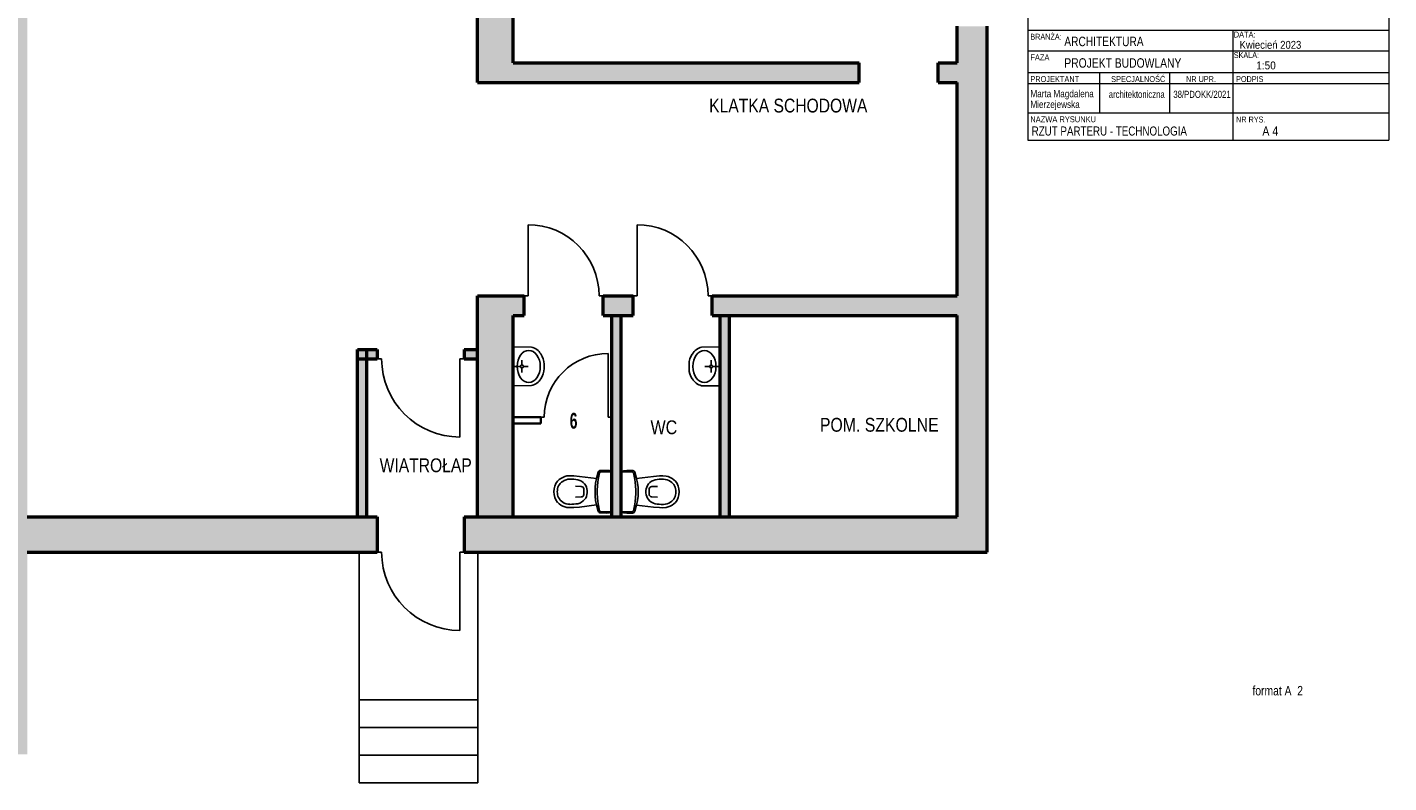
# Model space of a CAD drawing. Header units: centimetres. Extents: x -1240 to 1518, y -1846 to 998.
# Tile 2 of 8: x -221 to 1502, y -1846 to -889. Entities that reach past the tile are written whole.
import ezdxf

# ---------------------------------------------------------------- set-up
doc = ezdxf.new("R2010")
doc.units = ezdxf.units.CM
doc.layers.add('Standard', color=7, linetype='Continuous', lineweight=25)
doc.styles.add('ARIAL', font='ARIAL.TTF')

# ---------------------------------------------------------------- blocks, each defined once
blk = doc.blocks.new('OBIEKTY_ZLOZONE_0')
at = {"layer": 'Standard', "color": 7, "linetype": 'ByBlock', "lineweight": 25}
for p, q in [((227.5, -1554.3), (222, -1554.3)), ((326.5, -1653.3), (326.5, -1554.3)), ((332, -1554.3), (326.5, -1554.3))]:
    blk.add_line(p, q, dxfattribs=at)
blk.add_arc((326.5, -1554.3), 99, 180, 270, dxfattribs=at)
blk = doc.blocks.new('OBIEKTY_ZLOZONE_1')
at = {"layer": 'Standard', "color": 7, "linetype": 'ByBlock', "lineweight": 25}
for p, q in [((227.5, -1309.3), (222, -1309.3)), ((326.5, -1408.3), (326.5, -1309.3)), ((332, -1309.3), (326.5, -1309.3))]:
    blk.add_line(p, q, dxfattribs=at)
blk.add_arc((326.5, -1309.3), 99, 180, 270, dxfattribs=at)
blk = doc.blocks.new('OBIEKTY_ZLOZONE_7')
at = {"layer": 'Standard', "color": 7, "linetype": 'ByBlock', "lineweight": 25}
for p, q in [((412.8, -1139.3), (412.8, -1229.3)), ((407.8, -1229.3), (412.8, -1229.3)), ((502.8, -1229.3), (507.8, -1229.3))]:
    blk.add_line(p, q, dxfattribs=at)
blk.add_arc((412.8, -1229.3), 90, 0, 90, dxfattribs=at)
blk = doc.blocks.new('OBIEKTY_ZLOZONE_8')
at = {"layer": 'Standard', "color": 7, "linetype": 'ByBlock', "lineweight": 25}
for p, q in [((550.8, -1139.3), (550.8, -1229.3)), ((545.8, -1229.3), (550.8, -1229.3)), ((640.8, -1229.3), (645.8, -1229.3))]:
    blk.add_line(p, q, dxfattribs=at)
blk.add_arc((550.8, -1229.3), 90, 0, 90, dxfattribs=at)
blk = doc.blocks.new('OBIEKTY_ZLOZONE_9')
at = {"layer": 'Standard', "color": 7, "linetype": 'ByBlock', "lineweight": 25}
for p, q in [((393.9, -1294), (393.9, -1343.5)), ((393.9, -1294), (417.2, -1294.4)), ((403.4, -1318.8), (393.9, -1318.8)), ((405.2, -1316.9), (405.2, -1310.9)), ((405.2, -1320.6), (405.2, -1326.6)), ((407, -1318.8), (413, -1318.8)), ((433.2, -1316), (433.2, -1321.5)), ((393.9, -1343.5), (417.2, -1343.2))]:
    blk.add_line(p, q, dxfattribs=at)
blk.add_circle((405.2, -1318.8), 1.82, dxfattribs=at)
for centre, major_axis, ratio, start_param, end_param in [((412.8, -1310), (-17.9, 0), 0.9, 3.590857, 4.46536), ((403.2, -1316.8), (-30, 0), 0.9, 3.170004, 3.677074), ((403.2, -1320.8), (-30, 0), 0.9, 2.606111, 3.113181), ((413.7, -1318.8), (0, 20.3), 0.723317, 9.424778, 9.424778), ((412.8, -1327.5), (-17.9, 0), 0.9, 1.817831, 2.692327)]:
    blk.add_ellipse(centre, major_axis=major_axis, ratio=ratio, start_param=start_param, end_param=end_param, dxfattribs=at)
blk = doc.blocks.new('OBIEKTY_ZLOZONE_10')
at = {"layer": 'Standard', "color": 7, "linetype": 'ByBlock', "lineweight": 25}
for p, q in [((656, -1294.1), (632.6, -1294.5)), ((656, -1294.1), (656, -1343.6)), ((616.7, -1316.1), (616.7, -1321.6)), ((642.8, -1318.9), (636.8, -1318.9)), ((644.6, -1317.1), (644.6, -1311.1)), ((644.6, -1320.7), (644.6, -1326.7)), ((646.4, -1318.9), (656, -1318.9)), ((656, -1343.6), (632.6, -1343.3))]:
    blk.add_line(p, q, dxfattribs=at)
blk.add_circle((644.6, -1318.9), 1.82, dxfattribs=at)
for centre, major_axis, ratio, start_param, end_param in [((646.6, -1316.9), (30, 0), 0.9, 2.606112, 3.113182), ((637, -1310.1), (17.9, 0), 0.9, 1.817825, 2.692328), ((636.1, -1318.9), (0, -20.3), 0.723317, 6.283185, 12.56637), ((646.6, -1320.9), (30, 0), 0.9, 3.170005, 3.677075), ((637, -1327.6), (17.9, 0), 0.9, 3.590858, 4.465354)]:
    blk.add_ellipse(centre, major_axis=major_axis, ratio=ratio, start_param=start_param, end_param=end_param, dxfattribs=at)
blk = doc.blocks.new('OBIEKTY_ZLOZONE_11')
at = {"layer": 'Standard', "color": 7, "linetype": 'ByBlock', "lineweight": 25}
for p, q in [((462.1, -1457.6), (459.5, -1458.3)), ((466.3, -1457.4), (462.1, -1457.6)), ((470.7, -1457.5), (466.3, -1457.4)), ((478.2, -1458.2), (470.7, -1457.5)), ((499.7, -1460.9), (478.2, -1458.2)), ((499.7, -1460.9), (498.4, -1466.6)), ((501.8, -1452.8), (499.7, -1460.9)), ((502.1, -1459.9), (501.3, -1465.1)), ((503.5, -1453.5), (502.1, -1459.9)), ((511.9, -1450.6), (504.4, -1450.7)), ((518.9, -1452.2), (505.1, -1452.2)), ((515.5, -1450.9), (511.9, -1450.6)), ((518.9, -1452.2), (515.5, -1450.9)), ((518.9, -1502.9), (518.9, -1452.2)), ((480.2, -1471), (472.9, -1470.7)), ((483.5, -1481.3), (483.5, -1473.9)), ((487.7, -1476.1), (487.7, -1479)), ((498.4, -1466.6), (497.7, -1472.1)), ((497.7, -1472.1), (497.7, -1477.6)), ((497.7, -1483), (497.7, -1477.6)), ((500.8, -1470.4), (500.3, -1475.1)), ((500.3, -1475.1), (500.3, -1477.6)), ((500.3, -1480), (500.3, -1477.6)), ((500.8, -1484.7), (500.3, -1480)), ((501.3, -1465.1), (500.8, -1470.4)), ((462.1, -1497.6), (459.5, -1496.8)), ((466.3, -1497.7), (462.1, -1497.6)), ((470.7, -1497.6), (466.3, -1497.7)), ((478.2, -1497), (470.7, -1497.6)), ((480.2, -1484.1), (472.9, -1484.5)), ((499.7, -1494.3), (478.2, -1497)), ((498.4, -1488.5), (497.7, -1483)), ((499.7, -1494.3), (498.4, -1488.5)), ((501.8, -1502.3), (499.7, -1494.2)), ((501.3, -1490.1), (500.8, -1484.7)), ((502.1, -1495.2), (501.3, -1490.1)), ((503.5, -1501.7), (502.1, -1495.2)), ((511.9, -1504.6), (504.4, -1504.4)), ((518.9, -1502.9), (505.1, -1502.9)), ((515.5, -1504.3), (511.9, -1504.6)), ((518.9, -1502.9), (515.5, -1504.3))]:
    blk.add_line(p, q, dxfattribs=at)
for centre, radius, start, end in [((466.9, -1477.4), 21.3, 141.6342, 180.5394), ((464.3, -1476.7), 14.4, 121.836, 183.6459), ((466.9, -1480.2), 23.1, 108.7181, 136.0438), ((465.7, -1477.2), 15.6, 90.1603, 125.2494), ((466.8, -1510.7), 49.1, 79.2495, 91.3406), ((472.1, -1478.3), 16.4, 40.846, 76.2327), ((504.5, -1453.5), 2.83, 90.9781, 165.7243), ((505.1, -1453.8), 1.62, 90.0001, 167.2497), ((466.9, -1477.8), 21.3, 179.4606, 218.3661), ((464.3, -1478.5), 14.4, 176.3538, 238.164), ((480.3, -1474.3), 3.29, 7.5818, 90.696), ((480.3, -1480.8), 3.29, 269.3049, 352.4183), ((472.1, -1477.2), 15.7, 3.8862, 37.7047), ((472.1, -1477.9), 15.7, 322.2954, 356.1138), ((466.9, -1474.9), 23.1, 223.9563, 251.2819), ((465.7, -1477.9), 15.6, 234.7506, 269.8401), ((472.1, -1476.8), 16.4, 283.7675, 319.1541), ((504.5, -1501.6), 2.83, 194.2756, 269.0219), ((505.1, -1501.3), 1.62, 192.7505, 270)]:
    blk.add_arc(centre, radius, start, end, dxfattribs=at)
blk.add_ellipse((466.8, -1444.5), major_axis=(34.7, -34.7), ratio=1, start_param=5.474391, end_param=5.68542, dxfattribs=at)
blk = doc.blocks.new('OBIEKTY_ZLOZONE_12')
at = {"layer": 'Standard', "color": 7, "linetype": 'ByBlock', "lineweight": 25}
for p, q in [((531, -1452.3), (534.3, -1451)), ((531, -1503), (531, -1452.3)), ((531, -1452.3), (544.7, -1452.3)), ((534.3, -1451), (537.9, -1450.7)), ((537.9, -1450.7), (545.4, -1450.8)), ((546.3, -1453.6), (547.8, -1460)), ((547.8, -1460), (548.5, -1465.2)), ((548.1, -1452.9), (550.1, -1461)), ((550.1, -1461), (571.7, -1458.3)), ((550.1, -1461), (551.4, -1466.7)), ((571.7, -1458.3), (579.1, -1457.6)), ((579.1, -1457.6), (583.5, -1457.6)), ((583.5, -1457.6), (587.8, -1457.7)), ((587.8, -1457.7), (590.4, -1458.4)), ((548.5, -1465.2), (549, -1470.5)), ((549, -1470.5), (549.5, -1475.2)), ((549, -1484.8), (549.5, -1480.1)), ((549.5, -1475.2), (549.5, -1477.7)), ((549.5, -1480.1), (549.5, -1477.7)), ((551.4, -1466.7), (552.2, -1472.2)), ((552.2, -1472.2), (552.2, -1477.7)), ((552.2, -1483.1), (552.2, -1477.7)), ((562.1, -1476.3), (562.1, -1479.1)), ((566.3, -1481.4), (566.3, -1474)), ((569.6, -1471.1), (576.9, -1470.8)), ((546.3, -1501.8), (547.8, -1495.4)), ((547.8, -1495.4), (548.5, -1490.2)), ((548.1, -1502.4), (550.1, -1494.3)), ((548.5, -1490.2), (549, -1484.8)), ((550.1, -1494.4), (551.4, -1488.6)), ((550.1, -1494.4), (571.7, -1497.1)), ((551.4, -1488.6), (552.2, -1483.1)), ((569.6, -1484.2), (576.9, -1484.6)), ((571.7, -1497.1), (579.1, -1497.7)), ((579.1, -1497.7), (583.5, -1497.8)), ((583.5, -1497.8), (587.8, -1497.7)), ((587.8, -1497.7), (590.4, -1496.9)), ((531, -1503), (534.3, -1504.4)), ((531, -1503), (544.7, -1503)), ((534.3, -1504.4), (537.9, -1504.7)), ((537.9, -1504.7), (545.4, -1504.6))]:
    blk.add_line(p, q, dxfattribs=at)
for centre, radius, start, end in [((544.7, -1453.9), 1.62, 12.7503, 89.9999), ((545.3, -1453.6), 2.83, 14.2757, 89.0219), ((577.8, -1478.4), 16.4, 103.7673, 139.154), ((583, -1510.8), 49.1, 88.6594, 100.7505), ((584.1, -1477.3), 15.6, 54.7506, 89.8397), ((582.9, -1480.3), 23.1, 43.9562, 71.2819), ((585.6, -1476.8), 14.4, 356.3541, 58.164), ((582.9, -1477.5), 21.3, 359.4606, 38.3658), ((577.8, -1477.3), 15.7, 142.2953, 176.1138), ((577.8, -1478), 15.7, 183.8862, 217.7046), ((569.6, -1474.4), 3.29, 89.304, 172.4182), ((569.6, -1480.9), 3.29, 187.5817, 270.6951), ((585.6, -1478.6), 14.4, 301.836, 3.6462), ((582.9, -1477.9), 21.3, 321.6339, 0.5394), ((577.8, -1476.9), 16.4, 220.8459, 256.2325), ((584.1, -1478), 15.6, 270.1599, 305.2494), ((582.9, -1475), 23.1, 288.7181, 316.0437), ((544.7, -1501.4), 1.62, 270, 347.2495), ((545.3, -1501.7), 2.83, 270.9781, 345.7244)]:
    blk.add_arc(centre, radius, start, end, dxfattribs=at)
blk.add_ellipse((583, -1444.6), major_axis=(-34.7, -34.7), ratio=1, start_param=0.597765, end_param=0.808794, dxfattribs=at)
blk = doc.blocks.new('OBIEKTY_ZLOZONE_65')
at = {"layer": 'Standard', "color": 7, "linetype": 'ByBlock', "lineweight": 25}
for p, q in [((514.4, -1302.3), (514.4, -1383.3)), ((433.4, -1383.3), (428.9, -1383.3)), ((518.9, -1383.3), (514.4, -1383.3))]:
    blk.add_line(p, q, dxfattribs=at)
blk.add_arc((514.4, -1383.3), 81, 90, 180, dxfattribs=at)

msp = doc.modelspace()

# ---------------------------------------------------------------- hatches: boundary and pattern name
at = {"layer": 'Standard', "linetype": 'ByBlock', "lineweight": 13}
h = msp.add_hatch(color=254, dxfattribs=at)
h.paths.add_polyline_path([(-120.1, 299.7), (-120.1, 259.7), (-80.1, 259.7), (-80.1, 299.7)])
h.paths.add_polyline_path([(993.9, 280.1), (955.9, 280.1), (955.9, 200.1), (993.9, 200.1)])
h.paths.add_polyline_path([(993.9, -79.9), (993.9, 0.1), (955.9, 0.1), (955.9, -79.9)])
h.paths.add_polyline_path([(558.9, -416.1), (570.9, -416.1), (570.9, -380.3), (518, -380.3), (518, -392.3), (558.9, -392.3)])
h.paths.add_polyline_path([(189.9, 555.7), (145.9, 555.7), (145.9, 517.7), (189.9, 517.7)])
h.paths.add_polyline_path([(-378.1, 492.7), (-378.1, 517.7), (-220.1, 517.7), (-220.1, 555.7), (-378.1, 555.7), (-378.1, 627.7), (-420.1, 627.7), (-420.1, 492.7)])
h.paths.add_polyline_path([(-1015.1, 919.7), (-1015.1, 881.7), (-420.1, 881.7), (-420.1, 804.7), (-378.1, 804.7), (-378.1, 998), (-420.1, 998), (-420.1, 919.7)])
h.paths.add_polyline_path([(-1110.1, 307.7), (-1135.1, 307.7), (-1135.1, 881.7), (-1115.1, 881.7), (-1115.1, 919.7), (-1160.1, 919.7), (-1160.1, 307.7), (-1240, 307.7), (-1240, 265.7), (-1110.1, 265.7)])
h.paths.add_polyline_path([(-866.1, -59.3), (-821.1, -59.3), (-821.1, 33.7), (-866.1, 33.7)])
h.paths.add_polyline_path([(-821.1, 155.7), (-866.1, 155.7), (-866.1, 138.7), (-821.1, 138.7)])
h.paths.add_polyline_path([(955.9, 480.1), (993.9, 480.1), (993.9, 555.7), (315.9, 555.7), (315.9, 517.7), (351.9, 517.7), (351.9, 317.7), (323.9, 317.7), (323.9, 259.7), (351.9, 259.7), (351.9, -497.3), (308.9, -497.3), (308.9, -509.3), (351.9, -509.3), (351.9, -524.3), (393.9, -524.3), (393.9, -392.3), (418, -392.3), (418, -380.3), (393.9, -380.3), (393.9, 517.7), (955.9, 517.7)])
h.paths.add_polyline_path([(-266.1, -134.3), (-221.1, -134.3), (-221.1, -74.3), (-266.1, -74.3), (-266.1, -90.3), (-236.7, -90.3), (-236.7, -105.3), (-266.1, -105.3)])
h.paths.add_polyline_path([(-221.1, 220.7), (-221.1, 265.7), (-266.1, 265.7), (-266.1, 220.7)])
h.paths.add_polyline_path([(208.9, -509.3), (208.9, -497.3), (-29.1, -497.3), (-29.1, -509.3)])
h.paths.add_polyline_path([(-900.1, 265.7), (-866.1, 265.7), (-866.1, 210.7), (-821.1, 210.7), (-821.1, 220.7), (-378.1, 220.7), (-378.1, 332.7), (-420.1, 332.7), (-420.1, 307.7), (-900.1, 307.7)])
h.paths.add_polyline_path([(-266.1, -330.3), (-266.1, -343.3), (-821.1, -343.3), (-821.1, -274.3), (-866.1, -274.3), (-866.1, -1810.3), (-221.1, -1810.3), (-221.1, -1554.3), (222, -1554.3), (222, -1509.3), (208.9, -1509.3), (208.9, -1309.3), (222, -1309.3), (222, -1297.3), (196.9, -1297.3), (196.9, -1509.3), (-221.1, -1509.3), (-221.1, -254.3), (-266.1, -254.3), (-266.1, -315.3), (-236.7, -315.3), (-236.7, -330.3)])
h.paths.add_polyline_path([(-266.1, -355.3), (-266.1, -596.3), (-821.1, -596.3), (-821.1, -355.3)], flags=16)
h.paths.add_polyline_path([(-821.1, -890.3), (-266.1, -890.3), (-266.1, -1765.3), (-821.1, -1765.3)], flags=16)
h.paths.add_polyline_path([(-821.1, -878.3), (-821.1, -608.3), (-266.1, -608.3), (-266.1, -878.3)], flags=16)
at = {"layer": 'Standard', "linetype": 'ByBlock', "lineweight": 25}
h = msp.add_hatch(color=254, dxfattribs=at)
h.paths.add_polyline_path([(993.9, -279.9), (955.9, -279.9), (955.9, -380.3), (570.9, -380.3), (570.9, -392.3), (955.9, -392.3), (955.9, -413.9), (993.9, -413.9)])
h.paths.add_polyline_path([(558.9, -642.3), (393.9, -642.3), (393.9, -624.3), (348.9, -624.3), (348.9, -959.3), (832.2, -959.3), (832.2, -934.3), (393.9, -934.3), (393.9, -654.3), (955.9, -654.3), (955.9, -687.9), (993.9, -687.9), (993.9, -613.9), (955.9, -613.9), (955.9, -642.3), (570.9, -642.3), (570.9, -516.1), (558.9, -516.1)])
h.paths.add_polyline_path([(955.9, -959.3), (955.9, -1229.3), (645.8, -1229.3), (645.8, -1254.3), (655.9, -1254.3), (655.9, -1294.1), (656, -1294.1), (656, -1343.6), (655.9, -1343.6), (655.9, -1383.3), (655.1, -1383.3), (655.1, -1391.3), (655.9, -1391.3), (655.9, -1509.3), (530.9, -1509.3), (530.9, -1254.3), (545.8, -1254.3), (545.8, -1229.3), (507.8, -1229.3), (507.8, -1254.3), (518.9, -1254.3), (518.9, -1509.3), (393.9, -1509.3), (393.9, -1254.3), (407.8, -1254.3), (407.8, -1229.3), (348.9, -1229.3), (348.9, -1297.3), (332, -1297.3), (332, -1309.3), (348.9, -1309.3), (348.9, -1509.3), (332, -1509.3), (332, -1554.3), (993.9, -1554.3), (993.9, -887.9), (955.9, -887.9), (955.9, -934.3), (932.2, -934.3), (932.2, -959.3)])
h.paths.add_polyline_path([(955.9, -1509.3), (667.9, -1509.3), (667.9, -1254.3), (955.9, -1254.3)], flags=16)

# ---------------------------------------------------------------- linework, layer by layer
at = {"layer": 'Standard', "color": 7, "linetype": 'ByBlock', "lineweight": 13}
for p, q in [((1502.4, 982.4), (1502.4, -1032.1)), ((1045.4, 909), (1045.4, -1032.1)), ((1045.4, -892.9), (1502.4, -892.9)), ((1305.2, -892.9), (1305.2, -1032.1)), ((1045.4, -919), (1502.4, -919)), ((1045.4, -946.3), (1502.4, -946.3)), ((1136.6, -997.5), (1136.6, -946.3)), ((1225.4, -997.5), (1225.4, -946.3)), ((1045.4, -960.6), (1502.4, -960.6)), ((1045.4, -997.5), (1502.4, -997.5)), ((1045.4, -1032.1), (1502.4, -1032.1))]:
    msp.add_line(p, q, dxfattribs=at)
at = {"layer": 'Standard', "color": 7, "linetype": 'ByBlock', "lineweight": 50}
for p, q in [((348.9, -959.3), (348.9, -624.3)), ((393.9, -934.3), (393.9, -654.3)), ((955.9, -934.3), (955.9, -887.9)), ((993.9, -1554.3), (993.9, -887.9)), ((393.9, -934.3), (832.2, -934.3)), ((832.2, -959.3), (832.2, -934.3)), ((932.2, -959.3), (932.2, -934.3)), ((932.2, -934.3), (955.9, -934.3)), ((348.9, -959.3), (832.2, -959.3)), ((932.2, -959.3), (955.9, -959.3)), ((955.9, -1229.3), (955.9, -959.3)), ((348.9, -1229.3), (407.8, -1229.3)), ((348.9, -1509.3), (348.9, -1229.3)), ((407.8, -1254.3), (407.8, -1229.3)), ((507.8, -1254.3), (507.8, -1229.3)), ((507.8, -1229.3), (545.8, -1229.3)), ((545.8, -1254.3), (545.8, -1229.3)), ((645.8, -1254.3), (645.8, -1229.3)), ((645.8, -1229.3), (955.9, -1229.3)), ((393.9, -1509.3), (393.9, -1254.3)), ((393.9, -1254.3), (407.8, -1254.3)), ((507.8, -1254.3), (545.8, -1254.3)), ((518.9, -1509.3), (518.9, -1254.3)), ((530.9, -1509.3), (530.9, -1254.3)), ((645.8, -1254.3), (955.9, -1254.3)), ((655.9, -1509.3), (655.9, -1254.3)), ((667.9, -1509.3), (667.9, -1254.3)), ((955.9, -1509.3), (955.9, -1254.3)), ((196.9, -1509.3), (196.9, -1297.3)), ((196.9, -1297.3), (222, -1297.3)), ((196.9, -1309.3), (222, -1309.3)), ((208.9, -1509.3), (208.9, -1297.3)), ((222, -1297.3), (222, -1309.3)), ((332, -1297.3), (348.9, -1297.3)), ((332, -1297.3), (332, -1309.3)), ((332, -1309.3), (348.9, -1309.3)), ((-221.1, -1509.3), (222, -1509.3)), ((222, -1509.3), (222, -1554.3)), ((332, -1509.3), (332, -1554.3)), ((332, -1509.3), (955.9, -1509.3)), ((-221.1, -1554.3), (222, -1554.3)), ((332, -1554.3), (993.9, -1554.3))]:
    msp.add_line(p, q, dxfattribs=at)
at = {"layer": 'Standard', "color": 7, "linetype": 'ByBlock', "lineweight": 35}
for p, q in [((428.9, -1383.3), (393.9, -1383.3)), ((428.9, -1391.3), (393.9, -1391.3)), ((428.9, -1383.3), (428.9, -1391.3))]:
    msp.add_line(p, q, dxfattribs=at)
at = {"layer": 'Standard', "color": 7, "linetype": 'ByBlock', "lineweight": 25}
for p, q in [((199.1, -1554.3), (199.1, -1846.3)), ((349.1, -1554.3), (349.1, -1846.3)), ((349.1, -1741.3), (199.1, -1741.3)), ((349.1, -1776.3), (199.1, -1776.3)), ((349.1, -1811.3), (199.1, -1811.3)), ((349.1, -1846.3), (199.1, -1846.3))]:
    msp.add_line(p, q, dxfattribs=at)

# ---------------------------------------------------------------- block references
for name in ['OBIEKTY_ZLOZONE_7', 'OBIEKTY_ZLOZONE_8', 'OBIEKTY_ZLOZONE_1', 'OBIEKTY_ZLOZONE_9', 'OBIEKTY_ZLOZONE_65', 'OBIEKTY_ZLOZONE_10', 'OBIEKTY_ZLOZONE_11', 'OBIEKTY_ZLOZONE_12', 'OBIEKTY_ZLOZONE_0']:
    msp.add_blockref(name, (0, 0), dxfattribs=at)

# ---------------------------------------------------------------- texts
at = {"layer": 'Standard', "color": 7, "linetype": 'ByBlock', "lineweight": 13, "attachment_point": 4, "style": 'ARIAL'}
for s, insert, char_height, width in [('\\W0.80;BRANŻA:', (1048.7, -901.2), 7.5, 38.004), ('\\W0.82;DATA:', (1306.2, -898.4), 7.5, 26.81), ('\\W0.77;ARCHITEKTURA', (1091.7, -907.2), 12, 105.247), ('\\W0.86;Kwiecień\\~2023', (1313.6, -911.5), 10, 80.528), ('\\W0.79;FAZA', (1048.7, -927.3), 7.5, 23.555), ('\\W0.78;PROJEKT\\~BUDOWLANY', (1091.7, -934.5), 12, 151.125), ('\\W0.80;SKALA:', (1306.2, -924.5), 7.5, 31.275), ('\\W0.91;1:50', (1334.7, -937.6), 10, 27.339), ('\\W0.78;PROJEKTANT', (1048.7, -954.9), 7.5, 56.299), ('\\W0.78;SPECJALNOŚĆ', (1151, -954.9), 7.5, 62.258), ('\\W0.80;NR\\~UPR.', (1245.9, -954.9), 7.5, 36.287), ('\\W0.80;PODPIS', (1309.2, -954.9), 7.5, 33.473), ('\\W0.79;NAZWA\\~RYSUNKU', (1048.7, -1005.8), 7.5, 73.909), ('\\W0.77;RZUT\\~PARTERU\\~-\\~TECHNOLOGIA', (1050.4, -1020.7), 11.5, 201.134), ('\\W0.80;NR\\~RYS.', (1309.2, -1006.1), 7.5, 35.805), ('\\W0.80;A\\~4', (1342.4, -1020.7), 12, 24.159), ('\\W0.78;format\\~A\\~\\~2', (1329.9, -1729.7), 12, 67.756)]:
    msp.add_mtext(s, dxfattribs=dict(at, insert=insert, char_height=char_height, width=width))
at = {"layer": 'Standard', "color": 7, "linetype": 'ByBlock', "lineweight": 50, "char_height": 17.5, "attachment_point": 4, "style": 'ARIAL'}
for s, insert, width in [('\\W0.81;KLATKA\\~SCHODOWA', (642.2, -988.5), 205.166), ('\\W0.83;WC', (567.9, -1396.1), 39.913), ('\\W0.82;POM.\\~SZKOLNE', (782.3, -1392.9), 153.899), ('\\W0.81;WIATROŁAP', (225, -1444.2), 122.343)]:
    msp.add_mtext(s, dxfattribs=dict(at, insert=insert, width=width))
at = {"layer": 'Standard', "color": 7, "linetype": 'ByBlock', "lineweight": 18, "char_height": 9, "attachment_point": 4, "style": 'ARIAL'}
for s, insert, width in [('\\W0.82;Marta\\~Magdalena', (1048.8, -974.7), 82.399), ('\\W0.82;Mierzejewska', (1048.8, -988.2), 65.018)]:
    msp.add_mtext(s, dxfattribs=dict(at, insert=insert, width=width))
at = {"layer": 'Standard', "color": 7, "linetype": 'ByBlock', "lineweight": 25, "style": 'ARIAL'}
for s, insert, char_height, width, attachment_point in [('\\W0.78;architektoniczna\\~\\~\\~\\~38/PDOKK/2021', (1148, -974.2), 9, 156.179, 4), ('{\\fArial|i0|b1;\\H20.000000;\\W0.625000;\\C7;6}\\P', (470.5, -1387.8), 20, 75.746, 5)]:
    msp.add_mtext(s, dxfattribs=dict(at, insert=insert, char_height=char_height, width=width, attachment_point=attachment_point))

doc.saveas('drawing.dxf')
